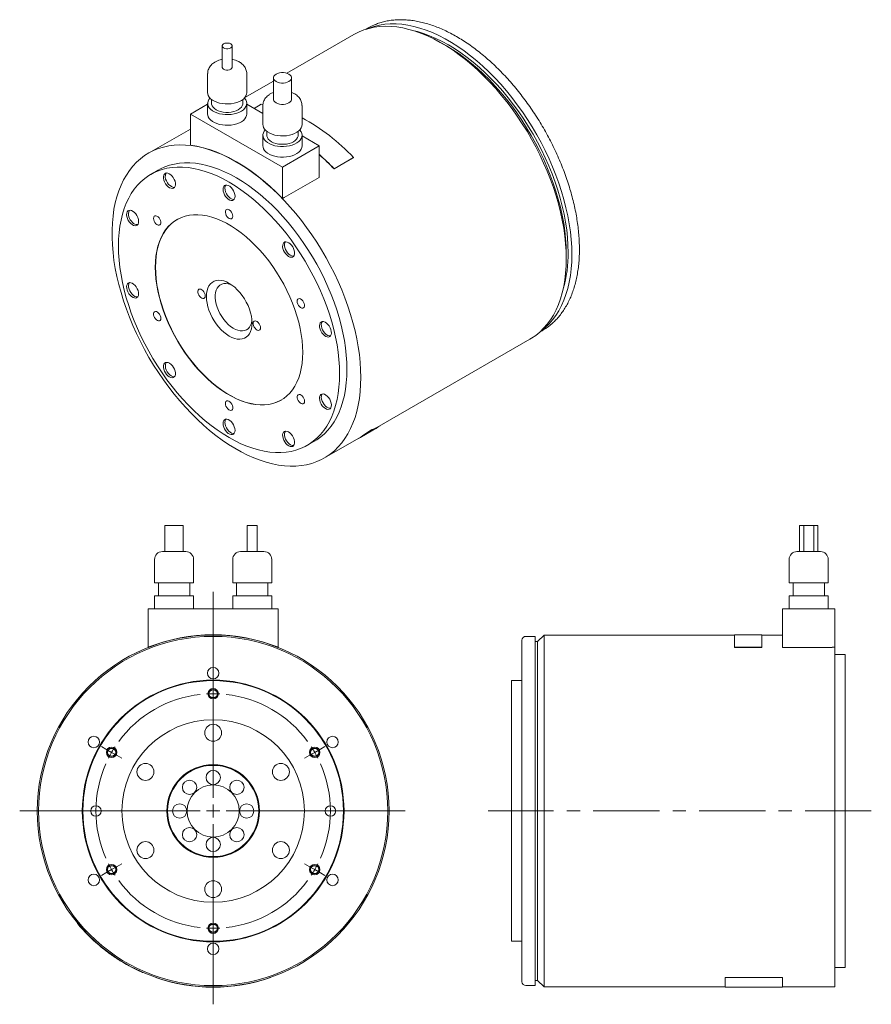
# Model space of a CAD drawing. Header units: millimetres. Extents: x 92 to 785, y 35 to 581.
# Tile 2 of 2: x 458 to 785, y 204 to 581. Entities that reach past the tile are written whole.
import ezdxf

# ---------------------------------------------------------------- set-up
doc = ezdxf.new("R2010")
doc.units = ezdxf.units.MM
doc.header["$LTSCALE"] = 2
doc.linetypes.add('CENTERX2', pattern=[20.32, 12.7, -2.54, 2.54, -2.54])

# ---------------------------------------------------------------- blocks, each defined once
blk = doc.blocks.new('SW_CENTERMARKSYMBOL_0')
at = {"color": 6, "linetype": 'Continuous', "lineweight": 0}
for p, q in [((0, 5), (0, 84.1)), ((0, 47.5), (0, 49.5)), ((0, 45), (0, 47.5)), ((0, 45), (0, 42.5)), ((0, 42.5), (0, 40.5)), ((-41.14, 23.75), (-42.87, 24.75)), ((-38.97, 22.5), (-41.14, 23.75)), ((38.97, 22.5), (41.14, 23.75)), ((41.14, 23.75), (42.87, 24.75)), ((-38.97, 22.5), (-36.81, 21.25)), ((-36.81, 21.25), (-35.07, 20.25)), ((36.81, 21.25), (35.07, 20.25)), ((38.97, 22.5), (36.81, 21.25)), ((-5, 0), (-74.23, 0)), ((0, 0), (-2.5, 0)), ((0, 0), (0, 2.5)), ((0, 0), (0, -2.5)), ((0, 0), (2.5, 0)), ((5, 0), (73.64, 0)), ((0, -5), (0, -74.16)), ((-38.97, -22.5), (-41.14, -23.75)), ((-38.97, -22.5), (-36.81, -21.25)), ((-36.81, -21.25), (-35.07, -20.25)), ((36.81, -21.25), (35.07, -20.25)), ((38.97, -22.5), (36.81, -21.25)), ((38.97, -22.5), (41.14, -23.75)), ((-41.14, -23.75), (-42.87, -24.75)), ((41.14, -23.75), (42.87, -24.75)), ((0, -42.5), (0, -40.5)), ((0, -45), (0, -42.5)), ((0, -45), (0, -47.5)), ((0, -47.5), (0, -49.5))]:
    blk.add_line(p, q, dxfattribs=at)
for start, end in [(96.3662, 143.6338), (90, 93.1831), (86.8169, 90), (36.3662, 83.6338), (146.8169, 150), (30, 33.1831), (150, 153.1831), (26.8169, 30), (156.3662, 203.6338), (336.3662, 23.6338), (206.8169, 210), (210, 213.1831), (326.8169, 330), (330, 333.1831), (216.3662, 263.6338), (276.3662, 323.6338), (266.8169, 270), (270, 273.1831)]:
    blk.add_arc((0, 0), 45, start, end, dxfattribs=at)

msp = doc.modelspace()

# ---------------------------------------------------------------- linework, layer by layer
at = {"color": 7, "linetype": 'Continuous', "lineweight": 15}
for p, q in [((591.75, 578.15), (590.9, 577.66)), ((586.55, 575.72), (560.84, 560.88)), ((535.99, 571.37), (535.99, 563.2)), ((539.84, 563.2), (539.84, 571.37)), ((622.07, 571.36), (620.31, 572.38)), ((530.42, 560.75), (530.42, 553.4)), ((545.42, 553.4), (545.42, 560.75)), ((555.63, 559.12), (555.63, 550.95)), ((562.63, 550.95), (562.63, 559.12)), ((555.63, 557.87), (544.72, 551.57)), ((530.42, 549.07), (523.78, 545.24)), ((530.42, 549.32), (530.42, 545.24)), ((531.92, 550.8), (531.92, 549.32)), ((543.92, 549.32), (543.92, 550.8)), ((545.42, 545.24), (545.42, 549.32)), ((551.63, 545.48), (545.42, 549.07)), ((550.97, 548.96), (548.29, 547.41)), ((551.66, 548.87), (550.97, 548.96)), ((551.63, 548.5), (551.63, 541.16)), ((566.63, 541.16), (566.63, 548.5)), ((523.78, 545.24), (559.13, 524.83)), ((523.78, 545.24), (523.78, 533.24)), ((523.78, 539.48), (507.71, 530.21)), ((551.63, 537.07), (551.63, 532.99)), ((553.13, 538.56), (553.13, 537.07)), ((565.13, 537.07), (565.13, 538.56)), ((566.63, 532.99), (566.63, 537.07)), ((573.27, 532.99), (566.63, 536.82)), ((559.13, 524.83), (573.27, 532.99)), ((573.27, 532.99), (573.27, 520.91)), ((578.93, 524.17), (586.36, 528.46)), ((578.96, 524.23), (586.38, 528.52)), ((586.36, 528.46), (586.38, 528.52)), ((511.46, 523.71), (508.63, 522.08)), ((559.13, 524.83), (559.13, 512.83)), ((578.93, 524.17), (578.96, 524.23)), ((573.27, 520.91), (559.84, 513.15)), ((559.84, 513.24), (559.13, 512.83)), ((559.84, 513.15), (559.84, 513.24)), ((668.03, 489.71), (668.03, 491.75)), ((657.9, 461.61), (658.74, 462.1)), ((595.34, 424.91), (654.04, 458.81)), ((589.39, 421.37), (595.39, 424.83)), ((568.62, 418.15), (571.45, 419.79)), ((575.2, 413.29), (589.34, 421.45)), ((514.04, 387.35), (514.04, 377.35)), ((514.04, 387.35), (517.54, 387.35)), ((517.54, 387.35), (521.04, 387.35)), ((521.04, 377.35), (521.04, 387.35)), ((545.62, 387.35), (545.62, 377.35)), ((545.62, 387.35), (547.54, 387.35)), ((547.54, 387.35), (549.47, 387.35)), ((549.47, 377.35), (549.47, 387.35)), ((757.53, 387.35), (757.53, 377.35)), ((757.53, 387.35), (759.11, 387.35)), ((759.11, 387.35), (759.11, 377.35)), ((759.11, 387.35), (762.96, 387.35)), ((762.96, 377.35), (762.96, 387.35)), ((762.96, 387.35), (764.53, 387.35)), ((764.53, 377.35), (764.53, 387.35)), ((510.04, 374.35), (510.04, 365.35)), ((513.04, 377.35), (517.54, 377.35)), ((517.54, 377.35), (522.04, 377.35)), ((525.04, 365.35), (525.04, 374.35)), ((540.04, 374.35), (540.04, 365.35)), ((543.04, 377.35), (547.54, 377.35)), ((547.54, 377.35), (552.04, 377.35)), ((555.04, 365.35), (555.04, 374.35)), ((753.53, 374.35), (753.53, 365.35)), ((756.53, 377.35), (765.53, 377.35)), ((768.53, 365.35), (768.53, 374.35)), ((510.04, 365.35), (517.54, 365.35)), ((511.54, 365.35), (511.54, 360.35)), ((517.54, 365.35), (525.04, 365.35)), ((523.54, 360.35), (523.54, 365.35)), ((540.04, 365.35), (547.54, 365.35)), ((541.54, 365.35), (541.54, 360.35)), ((547.54, 365.35), (555.04, 365.35)), ((553.54, 360.35), (553.54, 365.35)), ((753.53, 365.35), (768.53, 365.35)), ((755.03, 365.35), (755.03, 360.35)), ((767.03, 360.35), (767.03, 365.35)), ((510.04, 360.35), (510.04, 355.35)), ((510.04, 360.35), (517.54, 360.35)), ((517.54, 360.35), (525.04, 360.35)), ((525.04, 355.35), (525.04, 360.35)), ((540.04, 360.35), (540.04, 355.35)), ((540.04, 360.35), (547.54, 360.35)), ((547.54, 360.35), (555.04, 360.35)), ((555.04, 355.35), (555.04, 360.35)), ((753.53, 360.35), (753.53, 355.35)), ((753.53, 360.35), (768.53, 360.35)), ((768.53, 355.35), (768.53, 360.35)), ((507.54, 355.35), (557.54, 355.35)), ((507.54, 355.35), (507.54, 340.65)), ((557.54, 355.35), (557.54, 340.65)), ((751.03, 355.35), (751.03, 340.55)), ((751.03, 355.35), (771.03, 355.35)), ((771.03, 355.35), (771.03, 340.65)), ((656.03, 344.85), (652.53, 344.85)), ((656.03, 344.85), (656.03, 210.85)), ((659.53, 345.35), (657.03, 342.85)), ((732.53, 345.35), (659.53, 345.35)), ((659.53, 345.35), (659.53, 210.35)), ((743.03, 345.45), (732.53, 345.45)), ((732.53, 345.45), (732.53, 340.64)), ((743.03, 340.64), (743.03, 345.45)), ((751.03, 345.35), (743.03, 345.35)), ((507.54, 340.55), (507.5, 340.64)), ((557.54, 340.55), (557.58, 340.64)), ((651.03, 277.85), (651.03, 343.35)), ((657.03, 342.85), (656.03, 342.85)), ((657.03, 342.85), (657.03, 212.85)), ((732.53, 340.64), (743.03, 340.64)), ((732.53, 340.55), (732.53, 340.64)), ((732.53, 340.55), (743.03, 340.55)), ((743.03, 340.55), (743.03, 340.64)), ((770.03, 340.55), (751.03, 340.55)), ((770.03, 340.65), (771.03, 340.65)), ((770.03, 340.65), (770.03, 340.55)), ((771.03, 340.65), (771.03, 210.35)), ((775.03, 337.85), (771.03, 337.85)), ((775.03, 337.85), (775.03, 217.85)), ((651.03, 327.85), (647.03, 327.85)), ((647.03, 327.85), (647.03, 227.85)), ((651.03, 212.35), (651.03, 277.85)), ((480.54, 234.81), (480.46, 234.74)), ((647.03, 227.85), (651.03, 227.85)), ((505.5, 215.89), (505.54, 215.98)), ((771.03, 217.85), (775.03, 217.85)), ((510.54, 214.03), (510.51, 213.94)), ((554.54, 214.03), (554.57, 213.94)), ((656.03, 212.85), (657.03, 212.85)), ((657.03, 212.85), (659.53, 210.35)), ((729.03, 214.03), (751.03, 214.03)), ((729.03, 214.03), (729.03, 213.94)), ((729.03, 213.94), (751.03, 213.94)), ((729.03, 210.25), (729.03, 213.94)), ((751.03, 214.03), (751.03, 213.94)), ((751.03, 213.94), (751.03, 210.25)), ((652.53, 210.85), (656.03, 210.85)), ((659.53, 210.35), (729.03, 210.35)), ((729.03, 210.25), (751.03, 210.25)), ((751.03, 210.35), (771.03, 210.35))]:
    msp.add_line(p, q, dxfattribs=at)
at = {"color": 6, "linetype": 'CENTERX2', "lineweight": 0}
msp.add_line((785.05, 277.85), (638.04, 277.85), dxfattribs=at)
at = {"color": 7, "linetype": 'Continuous', "lineweight": 15, "flags": 128}
for points in [[(668.03, 489.71), (667.96, 492.56), (667.78, 495.48), (667.47, 498.45), (667.03, 501.47), (666.48, 504.53), (665.8, 507.62), (665.01, 510.74), (664.1, 513.88), (663.07, 517.03), (661.93, 520.17), (660.69, 523.31), (659.34, 526.44), (657.88, 529.54), (656.33, 532.6), (654.69, 535.63), (652.95, 538.61), (651.13, 541.53), (649.23, 544.39), (647.26, 547.18), (645.21, 549.9), (643.1, 552.52), (640.93, 555.06), (638.7, 557.49), (636.43, 559.82), (634.12, 562.04), (631.77, 564.15), (629.38, 566.13), (626.98, 567.98), (624.56, 569.7), (622.13, 571.28), (619.69, 572.73), (617.25, 574.03), (614.82, 575.18), (612.41, 576.18), (610.02, 577.02), (607.65, 577.71), (605.32, 578.24), (603.02, 578.62), (600.77, 578.83), (598.57, 578.88), (596.43, 578.77), (594.35, 578.5), (592.34, 578.08), (590.4, 577.49), (588.54, 576.74), (586.76, 575.84), (586.55, 575.72)], [(670.15, 491.34), (670.09, 494.2), (669.9, 497.11), (669.58, 500.09), (669.15, 503.11), (668.59, 506.18), (667.9, 509.28), (667.1, 512.4), (666.18, 515.54), (665.15, 518.69), (664, 521.84), (662.75, 524.98), (661.39, 528.1), (659.92, 531.2), (658.36, 534.27), (656.7, 537.29), (654.95, 540.26), (653.12, 543.18), (651.21, 546.03), (649.22, 548.82), (647.16, 551.52), (645.04, 554.13), (642.86, 556.65), (640.62, 559.07), (638.34, 561.38), (636.01, 563.58), (633.65, 565.66), (631.27, 567.61), (628.86, 569.44), (626.43, 571.13), (623.99, 572.68), (621.55, 574.09), (619.12, 575.35), (616.69, 576.46), (614.28, 577.42), (611.89, 578.22), (609.53, 578.86), (607.21, 579.35), (604.92, 579.67), (602.69, 579.84), (600.51, 579.84), (598.38, 579.67), (596.32, 579.35), (594.34, 578.87), (592.42, 578.22), (591.5, 577.84)], [(594.66, 579.56), (593.07, 578.85), (591.75, 578.15)], [(668.73, 492.16), (668.67, 494.97), (668.48, 497.85), (668.17, 500.79), (667.73, 503.77), (667.17, 506.8), (666.48, 509.86), (665.68, 512.94), (664.76, 516.04), (663.72, 519.15), (662.58, 522.25), (661.32, 525.35), (659.96, 528.42), (658.49, 531.47), (656.93, 534.49), (655.27, 537.46), (653.53, 540.38), (651.7, 543.24), (649.79, 546.04), (647.81, 548.75), (645.75, 551.39), (643.64, 553.94), (641.47, 556.39), (639.24, 558.73), (636.98, 560.97), (634.67, 563.09), (632.33, 565.09), (629.96, 566.96), (627.58, 568.7), (625.18, 570.31), (622.77, 571.77), (620.37, 573.08), (617.97, 574.25), (615.58, 575.27), (613.22, 576.12), (610.88, 576.83), (609.7, 577.12)], [(539.28, 572.15), (538.79, 572.36), (538.22, 572.46), (537.62, 572.46), (537.05, 572.36), (536.56, 572.15), (536.2, 571.87), (536.02, 571.54), (536.02, 571.19), (536.2, 570.86), (536.56, 570.58), (537.05, 570.38), (537.62, 570.27), (538.22, 570.27), (538.79, 570.38), (539.28, 570.58), (539.63, 570.86), (539.82, 571.19), (539.82, 571.54), (539.63, 571.87), (539.28, 572.15)], [(668.03, 491.75), (667.96, 494.57), (667.78, 497.44), (667.46, 500.38), (667.02, 503.37), (666.46, 506.39), (665.78, 509.45), (664.97, 512.53), (664.05, 515.63), (663.02, 518.74), (661.87, 521.84), (660.61, 524.94), (659.25, 528.02), (657.78, 531.07), (656.22, 534.08), (654.57, 537.05), (652.82, 539.97), (650.99, 542.83), (649.08, 545.63), (647.1, 548.35), (645.05, 550.98), (642.93, 553.53), (640.76, 555.98), (638.54, 558.33), (636.27, 560.56), (633.96, 562.68), (631.62, 564.68), (629.26, 566.56), (626.87, 568.3), (624.47, 569.9), (622.07, 571.36)], [(535.99, 563.2), (536.02, 563.03), (536.2, 562.7), (536.56, 562.41), (537.05, 562.21), (537.62, 562.1), (538.22, 562.1), (538.79, 562.21), (539.28, 562.41), (539.63, 562.7), (539.82, 563.03), (539.84, 563.2)], [(561.61, 560.55), (560.99, 560.83), (560.29, 561.03), (559.52, 561.13), (558.74, 561.13), (557.98, 561.03), (557.27, 560.83), (556.66, 560.55), (556.17, 560.19), (555.83, 559.79), (555.65, 559.35), (555.65, 558.89), (555.83, 558.45), (556.17, 558.04), (556.66, 557.69), (557.27, 557.41), (557.98, 557.21), (558.74, 557.11), (559.52, 557.11), (560.29, 557.21), (560.99, 557.41), (561.61, 557.69), (562.1, 558.04), (562.44, 558.45), (562.61, 558.89), (562.61, 559.35), (562.44, 559.79), (562.1, 560.19), (561.61, 560.55)], [(530.42, 553.4), (530.45, 552.99), (530.65, 552.33), (531.02, 551.71), (531.55, 551.12), (532.23, 550.58), (533.04, 550.11), (533.96, 549.72), (534.98, 549.42), (536.07, 549.21), (537.2, 549.09), (538.35, 549.08), (539.49, 549.17), (540.59, 549.36), (541.63, 549.64), (542.58, 550.01), (543.42, 550.46), (544.14, 550.98), (544.7, 551.56), (545.11, 552.17), (545.35, 552.82), (545.42, 553.4)], [(531.31, 551.36), (530.91, 550.86), (530.59, 550.22), (530.43, 549.57), (530.45, 548.9), (530.65, 548.25), (531.02, 547.62), (531.55, 547.04), (532.23, 546.5), (533.04, 546.03), (533.96, 545.64), (534.98, 545.33), (536.07, 545.12), (537.2, 545.01), (538.35, 545), (539.49, 545.09), (540.59, 545.27), (541.63, 545.56), (542.58, 545.93), (543.42, 546.38), (544.14, 546.9), (544.7, 547.47), (545.11, 548.09), (545.35, 548.74), (545.42, 549.4), (545.31, 550.06), (545.03, 550.7), (544.58, 551.31), (544.53, 551.36)], [(531.92, 549.32), (531.94, 549.02), (532.12, 548.42), (532.48, 547.86), (533, 547.33), (533.68, 546.87), (534.48, 546.48), (535.38, 546.18), (536.37, 545.97), (537.4, 545.87), (538.44, 545.87), (539.47, 545.97), (540.46, 546.18), (541.36, 546.48), (542.16, 546.87), (542.83, 547.33), (543.36, 547.86), (543.72, 548.42), (543.9, 549.02), (543.92, 549.32)], [(555.63, 550.95), (555.65, 550.73), (555.83, 550.29), (556.17, 549.88), (556.66, 549.53), (557.27, 549.24), (557.98, 549.05), (558.74, 548.95), (559.52, 548.95), (560.29, 549.05), (560.99, 549.24), (561.61, 549.53), (562.1, 549.88), (562.44, 550.29), (562.61, 550.73), (562.63, 550.95)], [(530.42, 545.24), (530.45, 544.82), (530.65, 544.17), (531.02, 543.54), (531.55, 542.95), (532.23, 542.42), (533.04, 541.95), (533.96, 541.56), (534.98, 541.25), (536.07, 541.04), (537.2, 540.93), (538.35, 540.91), (539.49, 541), (540.59, 541.19), (541.63, 541.47), (542.58, 541.84), (543.42, 542.29), (544.14, 542.81), (544.7, 543.39), (545.11, 544.01), (545.35, 544.66), (545.42, 545.24)], [(551.63, 541.16), (551.67, 540.74), (551.86, 540.09), (552.23, 539.46), (552.76, 538.87), (553.44, 538.34), (554.25, 537.87), (555.18, 537.48), (556.2, 537.17), (557.28, 536.96), (558.42, 536.85), (559.56, 536.83), (560.7, 536.92), (561.8, 537.11), (562.84, 537.39), (563.79, 537.76), (564.64, 538.21), (565.35, 538.73), (565.92, 539.31), (566.33, 539.93), (566.57, 540.58), (566.63, 541.16)], [(552.52, 539.11), (552.12, 538.61), (551.8, 537.98), (551.65, 537.32), (551.67, 536.66), (551.86, 536.01), (552.23, 535.38), (552.76, 534.79), (553.44, 534.25), (554.25, 533.79), (555.18, 533.39), (556.2, 533.09), (557.28, 532.88), (558.42, 532.76), (559.56, 532.75), (560.7, 532.84), (561.8, 533.03), (562.84, 533.31), (563.79, 533.68), (564.64, 534.13), (565.35, 534.65), (565.92, 535.23), (566.33, 535.85), (566.57, 536.49), (566.63, 537.16), (566.52, 537.82), (566.24, 538.46), (565.79, 539.07), (565.75, 539.11)], [(553.13, 537.07), (553.16, 536.77), (553.34, 536.18), (553.69, 535.61), (554.22, 535.09), (554.89, 534.62), (555.69, 534.24), (556.6, 533.93), (557.58, 533.73), (558.61, 533.62), (559.66, 533.62), (560.69, 533.73), (561.67, 533.93), (562.57, 534.24), (563.38, 534.62), (564.05, 535.09), (564.57, 535.61), (564.93, 536.18), (565.11, 536.77), (565.13, 537.07)], [(589.18, 444.2), (589.12, 447.05), (588.94, 449.96), (588.63, 452.93), (588.19, 455.95), (587.64, 459.01), (586.96, 462.11), (586.17, 465.23), (585.25, 468.37), (584.23, 471.51), (583.09, 474.66), (581.85, 477.8), (580.49, 480.92), (579.04, 484.02), (577.49, 487.09), (575.85, 490.12), (574.11, 493.1), (572.29, 496.02), (570.39, 498.88), (568.41, 501.67), (566.37, 504.38), (564.26, 507.01), (562.09, 509.54), (559.86, 511.98), (557.59, 514.31), (555.27, 516.53), (552.92, 518.63), (550.54, 520.61), (548.14, 522.46), (545.72, 524.19), (543.28, 525.77), (540.85, 527.21), (538.41, 528.51), (535.98, 529.66), (533.57, 530.66), (531.17, 531.51), (528.81, 532.2), (526.47, 532.73), (524.18, 533.1), (521.93, 533.31), (519.73, 533.37), (517.59, 533.26), (515.51, 532.99), (513.5, 532.56), (511.56, 531.97), (509.7, 531.23), (507.92, 530.33), (506.23, 529.28), (504.63, 528.07), (503.13, 526.72), (501.73, 525.23), (500.43, 523.6), (499.24, 521.83), (498.15, 519.93), (497.19, 517.91), (496.33, 515.76), (495.6, 513.5), (494.98, 511.14), (494.49, 508.67), (494.11, 506.1), (493.87, 503.44), (493.74, 500.7), (493.74, 497.89), (493.87, 495), (494.11, 492.06), (494.49, 489.06), (494.98, 486.02), (495.6, 482.94), (496.33, 479.83), (497.19, 476.7), (498.15, 473.56), (499.24, 470.41), (500.43, 467.27), (501.73, 464.14), (503.13, 461.02), (504.63, 457.94), (506.23, 454.89), (507.92, 451.89), (509.7, 448.93), (511.56, 446.04), (513.5, 443.22), (515.51, 440.46), (517.59, 437.79), (519.73, 435.21), (521.93, 432.73), (524.18, 430.34), (526.47, 428.07), (528.81, 425.9), (531.17, 423.86), (533.57, 421.94), (535.98, 420.16), (538.41, 418.5), (540.85, 416.99), (543.28, 415.62), (545.72, 414.39), (548.14, 413.32), (550.54, 412.39), (552.92, 411.63), (555.27, 411.02), (557.59, 410.56), (559.86, 410.27), (562.09, 410.14), (564.26, 410.17), (566.37, 410.35), (568.41, 410.7), (570.39, 411.21), (572.29, 411.88), (574.11, 412.7), (575.85, 413.68), (577.49, 414.8), (579.04, 416.08), (580.49, 417.5), (581.85, 419.07), (583.09, 420.77), (584.23, 422.6), (585.25, 424.56), (586.17, 426.65), (586.96, 428.85), (587.64, 431.16), (588.19, 433.58), (588.63, 436.1), (588.94, 438.72), (589.12, 441.42), (589.18, 444.2)], [(559.13, 512.83), (556.7, 515.26), (554.23, 517.56), (551.72, 519.73), (549.18, 521.76), (546.62, 523.64), (544.04, 525.37), (541.46, 526.95), (538.87, 528.36), (536.29, 529.61), (533.73, 530.68), (531.19, 531.59), (528.68, 532.31), (526.21, 532.87), (523.78, 533.24)], [(551.63, 532.99), (551.67, 532.58), (551.86, 531.92), (552.23, 531.29), (552.76, 530.71), (553.44, 530.17), (554.25, 529.7), (555.18, 529.31), (556.2, 529.01), (557.28, 528.79), (558.42, 528.68), (559.56, 528.67), (560.7, 528.76), (561.8, 528.94), (562.84, 529.23), (563.79, 529.6), (564.64, 530.05), (565.35, 530.57), (565.92, 531.14), (566.33, 531.76), (566.57, 532.41), (566.63, 532.99)], [(583.88, 447.26), (583.82, 449.95), (583.63, 452.7), (583.32, 455.51), (582.89, 458.36), (582.34, 461.26), (581.66, 464.18), (580.87, 467.13), (579.96, 470.09), (578.94, 473.06), (577.81, 476.02), (576.57, 478.97), (575.23, 481.9), (573.79, 484.8), (572.26, 487.66), (570.63, 490.47), (568.92, 493.23), (567.13, 495.93), (565.26, 498.55), (563.33, 501.1), (561.33, 503.56), (559.27, 505.93), (557.16, 508.2), (555, 510.36), (552.81, 512.4), (550.58, 514.33), (548.32, 516.13), (546.04, 517.81), (543.75, 519.34), (541.46, 520.74), (539.16, 522), (536.87, 523.1), (534.59, 524.06), (532.33, 524.86), (530.1, 525.51), (527.91, 526), (525.75, 526.33), (523.64, 526.5), (521.58, 526.51), (519.58, 526.36), (517.65, 526.04), (515.78, 525.57), (513.99, 524.95), (512.28, 524.16), (511.46, 523.71)], [(581.05, 445.62), (580.99, 448.31), (580.8, 451.06), (580.49, 453.87), (580.06, 456.73), (579.51, 459.62), (578.83, 462.55), (578.04, 465.5), (577.13, 468.46), (576.11, 471.43), (574.98, 474.39), (573.74, 477.34), (572.4, 480.27), (570.96, 483.17), (569.43, 486.03), (567.8, 488.84), (566.09, 491.6), (564.3, 494.3), (562.44, 496.92), (560.5, 499.47), (558.5, 501.93), (556.44, 504.3), (554.33, 506.56), (552.17, 508.72), (549.98, 510.77), (547.75, 512.7), (545.49, 514.5), (543.21, 516.17), (540.92, 517.71), (538.63, 519.11), (536.33, 520.36), (534.04, 521.47), (531.76, 522.43), (529.51, 523.23), (527.28, 523.88), (525.08, 524.36), (522.92, 524.69), (520.81, 524.86), (518.75, 524.87), (516.75, 524.72), (514.82, 524.41), (512.95, 523.94), (511.16, 523.31), (509.45, 522.53), (507.83, 521.59), (506.29, 520.5), (504.85, 519.26), (503.51, 517.88), (502.27, 516.36), (501.14, 514.7), (500.12, 512.92), (499.21, 511), (498.42, 508.97), (497.75, 506.82), (497.19, 504.57), (496.76, 502.21), (496.45, 499.76), (496.26, 497.23), (496.2, 494.61), (496.26, 491.92), (496.45, 489.17), (496.76, 486.36), (497.19, 483.5), (497.75, 480.61), (498.42, 477.68), (499.21, 474.74), (500.12, 471.77), (501.14, 468.81), (502.27, 465.84), (503.51, 462.89), (504.85, 459.97), (506.29, 457.07), (507.83, 454.21), (509.45, 451.39), (511.16, 448.63), (512.95, 445.94), (514.82, 443.31), (516.75, 440.76), (518.75, 438.3), (520.81, 435.94), (522.92, 433.67), (525.08, 431.51), (527.28, 429.46), (529.51, 427.53), (531.76, 425.73), (534.04, 424.06), (536.33, 422.52), (538.63, 421.12), (540.92, 419.87), (543.21, 418.76), (545.49, 417.81), (547.75, 417), (549.98, 416.36), (552.17, 415.87), (554.33, 415.54), (556.44, 415.37), (558.5, 415.36), (560.5, 415.51), (562.44, 415.82), (564.3, 416.29), (566.09, 416.92), (567.8, 417.7), (569.43, 418.64), (570.96, 419.73), (572.4, 420.97), (573.74, 422.35), (574.98, 423.87), (576.11, 425.53), (577.13, 427.32), (578.04, 429.23), (578.83, 431.26), (579.51, 433.41), (580.06, 435.66), (580.49, 438.02), (580.8, 440.47), (580.99, 443.01), (581.05, 445.62)], [(513.91, 519.16), (514.29, 518.47), (514.75, 517.85), (515.27, 517.34), (515.82, 516.96), (516.37, 516.74), (516.88, 516.68), (517.33, 516.8), (517.69, 517.08), (517.94, 517.51), (518.05, 518.07), (518.04, 518.72), (517.9, 519.42), (517.63, 520.13), (517.25, 520.82), (516.79, 521.44), (516.26, 521.95), (515.71, 522.33), (515.16, 522.55), (514.65, 522.61), (514.2, 522.49), (513.84, 522.21), (513.6, 521.78), (513.48, 521.22), (513.49, 520.57), (513.64, 519.87), (513.91, 519.16)], [(514.62, 519.57), (514.99, 518.88), (515.46, 518.26), (515.98, 517.75), (516.53, 517.37), (517.08, 517.14), (517.59, 517.09), (517.71, 517.1)], [(536.33, 516.35), (536.4, 515.68), (536.59, 514.97), (536.91, 514.26), (537.32, 513.6), (537.81, 513.02), (538.35, 512.55), (538.9, 512.23), (539.44, 512.07), (539.93, 512.09), (540.35, 512.27), (540.66, 512.62), (540.86, 513.1), (540.92, 513.7), (540.86, 514.37), (540.66, 515.08), (540.35, 515.79), (539.93, 516.46), (539.44, 517.04), (538.9, 517.5), (538.35, 517.82), (537.81, 517.98), (537.32, 517.96), (536.91, 517.78), (536.59, 517.43), (536.4, 516.95), (536.33, 516.35)], [(537.04, 516.76), (537.1, 516.09), (537.3, 515.38), (537.61, 514.67), (538.03, 514), (538.52, 513.42), (539.06, 512.96), (539.61, 512.64), (540.15, 512.48), (540.57, 512.48)], [(500.93, 503.23), (501.47, 502.8), (502.03, 502.51), (502.56, 502.38), (503.03, 502.43), (503.43, 502.65), (503.72, 503.03), (503.89, 503.53), (503.93, 504.15), (503.84, 504.83), (503.62, 505.55), (503.28, 506.25), (502.85, 506.9), (502.35, 507.46), (501.81, 507.9), (501.25, 508.19), (500.72, 508.31), (500.24, 508.26), (499.85, 508.04), (499.56, 507.67), (499.38, 507.16), (499.34, 506.54), (499.44, 505.86), (499.66, 505.14), (499.99, 504.44), (500.43, 503.79), (500.93, 503.23)], [(511.78, 505.4), (511.38, 505.81), (510.96, 506.09), (510.55, 506.22), (510.19, 506.18), (509.9, 505.99), (509.72, 505.66), (509.66, 505.21), (509.72, 504.7), (509.9, 504.15), (510.19, 503.63), (510.55, 503.17), (510.96, 502.83), (511.38, 502.62), (511.78, 502.57), (512.11, 502.69), (512.34, 502.95), (512.47, 503.35), (512.47, 503.83), (512.34, 504.37), (512.11, 504.91), (511.78, 505.4)], [(566.91, 453.79), (566.85, 456.01), (566.66, 458.29), (566.34, 460.62), (565.91, 463), (565.35, 465.41), (564.67, 467.83), (563.87, 470.27), (562.96, 472.71), (561.95, 475.14), (560.82, 477.54), (559.6, 479.92), (558.29, 482.24), (556.89, 484.52), (555.4, 486.73), (553.85, 488.86), (552.22, 490.91), (550.53, 492.87), (548.79, 494.73), (547.01, 496.47), (545.18, 498.1), (543.33, 499.61), (541.46, 500.98), (539.57, 502.21), (537.68, 503.31), (535.8, 504.25), (533.92, 505.04), (532.07, 505.67), (530.25, 506.15), (528.46, 506.46), (526.72, 506.62), (525.03, 506.61), (523.41, 506.43), (521.85, 506.1), (520.37, 505.6), (518.96, 504.95), (517.65, 504.14), (516.43, 503.17), (515.31, 502.06), (514.29, 500.81), (513.38, 499.42), (512.59, 497.9), (511.91, 496.25), (511.35, 494.49), (510.91, 492.62), (510.59, 490.65), (510.41, 488.59), (510.34, 486.44), (510.41, 484.23), (510.59, 481.95), (510.91, 479.61), (511.35, 477.24), (511.91, 474.83), (512.59, 472.4), (513.38, 469.96), (514.29, 467.52), (515.31, 465.09), (516.43, 462.69), (517.65, 460.32), (518.96, 457.99), (520.37, 455.72), (521.85, 453.51), (523.41, 451.37), (525.03, 449.32), (526.72, 447.36), (528.46, 445.51), (530.25, 443.76), (532.07, 442.13), (533.92, 440.63), (535.8, 439.25), (537.68, 438.02), (539.57, 436.93), (541.46, 435.98), (543.33, 435.19), (545.18, 434.56), (547.01, 434.08), (548.79, 433.77), (550.53, 433.62), (552.22, 433.63), (553.85, 433.8), (555.4, 434.14), (556.89, 434.63), (558.29, 435.29), (559.6, 436.1), (560.82, 437.06), (561.95, 438.17), (562.96, 439.42), (563.87, 440.81), (564.67, 442.33), (565.35, 443.98), (565.91, 445.74), (566.34, 447.61), (566.66, 449.58), (566.85, 451.64), (566.91, 453.79)], [(540.04, 506.04), (539.98, 506.56), (539.8, 507.11), (539.51, 507.63), (539.14, 508.08), (538.73, 508.43), (538.31, 508.63), (537.92, 508.68), (537.59, 508.57), (537.35, 508.3), (537.23, 507.91), (537.23, 507.42), (537.35, 506.89), (537.59, 506.35), (537.92, 505.85), (538.31, 505.45), (538.73, 505.17), (539.14, 505.04), (539.51, 505.07), (539.8, 505.27), (539.98, 505.6), (540.04, 506.04)], [(518.7, 504.8), (517.72, 504.18), (516.5, 503.21), (515.38, 502.1), (514.36, 500.85), (513.45, 499.46), (512.66, 497.94), (511.98, 496.3), (511.42, 494.53), (510.98, 492.66), (510.67, 490.69), (510.48, 488.63), (510.41, 486.49), (510.48, 484.27), (510.67, 481.99), (510.98, 479.65), (511.42, 477.28), (511.98, 474.87), (512.66, 472.44), (513.45, 470), (514.36, 467.56), (515.38, 465.13), (516.5, 462.73), (517.72, 460.36), (519.03, 458.03), (520.44, 455.76), (521.92, 453.55), (523.48, 451.41), (525.1, 449.36), (526.79, 447.4), (528.53, 445.55), (530.32, 443.8), (532.14, 442.17), (533.99, 440.67), (535.87, 439.29), (537.75, 438.06), (539.64, 436.97), (541.53, 436.03), (543.4, 435.23), (545.25, 434.6), (547.08, 434.12), (548.86, 433.81), (550.6, 433.66), (552.29, 433.67), (553.92, 433.84), (555.48, 434.18), (556.96, 434.67), (558.36, 435.33), (558.7, 435.52)], [(559.63, 495.89), (559.36, 495.48), (559.21, 494.95), (559.2, 494.32), (559.32, 493.62), (559.56, 492.91), (559.92, 492.21), (560.37, 491.58), (560.88, 491.04), (561.43, 490.63), (561.98, 490.38), (562.5, 490.29), (562.97, 490.37), (563.35, 490.62), (563.61, 491.02), (563.76, 491.56), (563.77, 492.19), (563.65, 492.88), (563.41, 493.6), (563.05, 494.29), (562.6, 494.93), (562.09, 495.46), (561.54, 495.87), (560.99, 496.13), (560.47, 496.22), (560, 496.14), (559.63, 495.89)], [(560.25, 496.2), (560.06, 495.89), (559.92, 495.36), (559.91, 494.73), (560.03, 494.03), (560.27, 493.32), (560.63, 492.62), (561.08, 491.99), (561.59, 491.45), (562.14, 491.04), (562.69, 490.78), (563.21, 490.69), (563.43, 490.71)], [(658.36, 462.03), (659.92, 463.29), (661.39, 464.7), (662.75, 466.25), (664, 467.94), (665.15, 469.77), (666.18, 471.72), (667.1, 473.8), (667.9, 476), (668.59, 478.31), (669.15, 480.73), (669.58, 483.25), (669.9, 485.86), (670.09, 488.56), (670.15, 491.34)], [(654.04, 458.81), (654.69, 459.19), (656.33, 460.32), (657.88, 461.6), (659.34, 463.02), (660.69, 464.58), (661.93, 466.28), (663.07, 468.11), (664.1, 470.08), (665.01, 472.16), (665.8, 474.36), (666.48, 476.68), (667.03, 479.1), (667.47, 481.62), (667.78, 484.23), (667.96, 486.93), (668.03, 489.71)], [(502.35, 474.66), (502.85, 474.64), (503.28, 474.79), (503.62, 475.1), (503.84, 475.56), (503.93, 476.14), (503.89, 476.8), (503.72, 477.51), (503.43, 478.22), (503.03, 478.89), (502.56, 479.49), (502.03, 479.98), (501.47, 480.33), (500.93, 480.52), (500.43, 480.55), (499.99, 480.39), (499.66, 480.08), (499.44, 479.62), (499.34, 479.04), (499.38, 478.38), (499.56, 477.68), (499.85, 476.96), (500.24, 476.29), (500.72, 475.69), (501.25, 475.2), (501.81, 474.85), (502.35, 474.66)], [(500.41, 480.54), (500.37, 480.49), (500.14, 480.03), (500.05, 479.45), (500.09, 478.79), (500.26, 478.08), (500.55, 477.37), (500.95, 476.7), (501.43, 476.1), (501.96, 475.61), (502.51, 475.26), (503.06, 475.07)], [(547.47, 465.1), (547.4, 463.91), (547.21, 462.82), (546.9, 461.83), (546.46, 460.97), (545.91, 460.24), (545.26, 459.65), (544.51, 459.22), (543.68, 458.95), (542.77, 458.84), (541.81, 458.9), (540.8, 459.11), (539.75, 459.5), (538.7, 460.03), (537.64, 460.72), (536.6, 461.54), (535.59, 462.48), (534.62, 463.54), (533.72, 464.7), (532.88, 465.93), (532.13, 467.23), (531.48, 468.57), (530.93, 469.93), (530.5, 471.3), (530.18, 472.65), (529.99, 473.96), (529.93, 475.22), (529.99, 476.4), (530.18, 477.49), (530.5, 478.48), (530.93, 479.34), (531.48, 480.07), (532.13, 480.66), (532.88, 481.09), (533.72, 481.37), (534.62, 481.47), (535.59, 481.42), (536.6, 481.2), (537.64, 480.82), (538.7, 480.28), (539.75, 479.6), (540.8, 478.78), (541.81, 477.83), (542.77, 476.77), (543.68, 475.61), (544.51, 474.38), (545.26, 473.08), (545.91, 471.74), (546.46, 470.38), (546.9, 469.01), (547.21, 467.67), (547.4, 466.35), (547.47, 465.1)], [(539.59, 479.71), (539.22, 479.87), (538.3, 480.15), (537.42, 480.26), (536.59, 480.22), (535.83, 480.01), (535.15, 479.64), (534.56, 479.12), (534.08, 478.46), (533.71, 477.67), (533.47, 476.76), (533.34, 475.76), (533.34, 474.66), (533.47, 473.51), (533.71, 472.31), (534.08, 471.1), (534.56, 469.88), (535.15, 468.69), (535.83, 467.54), (536.59, 466.45), (537.42, 465.45), (538.3, 464.55), (539.22, 463.76), (540.16, 463.11), (541.1, 462.6), (542.03, 462.25), (542.94, 462.05), (543.79, 462.01), (544.59, 462.14), (545.31, 462.43), (545.94, 462.87), (546.48, 463.46), (546.9, 464.19), (547.21, 465.04), (547.4, 466), (547.42, 466.15)], [(529.51, 475.46), (529.44, 475.98), (529.26, 476.53), (528.97, 477.05), (528.61, 477.5), (528.2, 477.85), (527.78, 478.05), (527.38, 478.1), (527.05, 477.99), (526.82, 477.72), (526.69, 477.33), (526.69, 476.84), (526.82, 476.31), (527.05, 475.77), (527.38, 475.27), (527.78, 474.87), (528.2, 474.59), (528.61, 474.46), (528.97, 474.49), (529.26, 474.69), (529.44, 475.02), (529.51, 475.46)], [(503.06, 475.07), (503.56, 475.04), (503.58, 475.05)], [(566.89, 470.76), (567.22, 470.87), (567.46, 471.14), (567.58, 471.53), (567.58, 472.02), (567.46, 472.55), (567.22, 473.09), (566.89, 473.59), (566.5, 473.99), (566.08, 474.27), (565.67, 474.4), (565.3, 474.37), (565.01, 474.17), (564.83, 473.84), (564.77, 473.4), (564.83, 472.88), (565.01, 472.33), (565.3, 471.81), (565.67, 471.36), (566.08, 471.01), (566.5, 470.81), (566.89, 470.76)], [(510.36, 469.47), (510.03, 469.36), (509.8, 469.1), (509.67, 468.7), (509.67, 468.22), (509.8, 467.68), (510.03, 467.14), (510.36, 466.65), (510.76, 466.24), (511.18, 465.96), (511.59, 465.83), (511.95, 465.87), (512.24, 466.06), (512.42, 466.39), (512.48, 466.84), (512.42, 467.35), (512.24, 467.9), (511.95, 468.42), (511.59, 468.87), (511.18, 469.22), (510.76, 469.43), (510.36, 469.47)], [(550.72, 463.22), (550.66, 463.74), (550.47, 464.28), (550.19, 464.8), (549.82, 465.26), (549.41, 465.6), (548.99, 465.81), (548.6, 465.86), (548.27, 465.74), (548.03, 465.48), (547.91, 465.08), (547.91, 464.6), (548.03, 464.06), (548.27, 463.52), (548.6, 463.03), (548.99, 462.62), (549.41, 462.34), (549.82, 462.22), (550.19, 462.25), (550.47, 462.44), (550.66, 462.77), (550.72, 463.22)], [(574.9, 465.58), (574.4, 465.6), (573.97, 465.44), (573.63, 465.13), (573.41, 464.67), (573.32, 464.1), (573.36, 463.43), (573.53, 462.73), (573.82, 462.01), (574.22, 461.34), (574.7, 460.74), (575.23, 460.25), (575.78, 459.9), (576.32, 459.71), (576.83, 459.69), (577.26, 459.84), (577.59, 460.15), (577.82, 460.61), (577.91, 461.19), (577.87, 461.85), (577.7, 462.56), (577.41, 463.27), (577.01, 463.94), (576.53, 464.54), (576, 465.03), (575.45, 465.38), (574.9, 465.58)], [(574.38, 465.59), (574.34, 465.54), (574.12, 465.08), (574.03, 464.5), (574.07, 463.84), (574.24, 463.13), (574.53, 462.42), (574.93, 461.75), (575.4, 461.15), (575.93, 460.66), (576.49, 460.31), (577.03, 460.12), (577.53, 460.1), (577.55, 460.1)], [(517.63, 444.35), (517.9, 444.75), (518.04, 445.28), (518.05, 445.92), (517.94, 446.61), (517.69, 447.32), (517.33, 448.02), (516.88, 448.65), (516.37, 449.19), (515.82, 449.6), (515.27, 449.86), (514.75, 449.95), (514.29, 449.86), (513.91, 449.61), (513.64, 449.21), (513.49, 448.68), (513.48, 448.04), (513.6, 447.35), (513.84, 446.64), (514.2, 445.94), (514.65, 445.31), (515.16, 444.77), (515.71, 444.36), (516.26, 444.1), (516.79, 444.01), (517.25, 444.1), (517.63, 444.35)], [(514.53, 449.93), (514.35, 449.62), (514.2, 449.08), (514.19, 448.45), (514.31, 447.76), (514.55, 447.04), (514.91, 446.35), (515.36, 445.71), (515.87, 445.18), (516.42, 444.77), (516.97, 444.51), (517.49, 444.42), (517.71, 444.44)], [(571.45, 419.79), (572.26, 420.28), (573.79, 421.37), (575.23, 422.6), (576.57, 423.98), (577.81, 425.5), (578.94, 427.16), (579.96, 428.95), (580.87, 430.86), (581.66, 432.9), (582.34, 435.04), (582.89, 437.3), (583.32, 439.65), (583.63, 442.1), (583.82, 444.64), (583.88, 447.26)], [(537.21, 434.19), (537.28, 433.67), (537.46, 433.13), (537.74, 432.6), (538.11, 432.15), (538.52, 431.8), (538.94, 431.6), (539.33, 431.55), (539.66, 431.66), (539.9, 431.93), (540.03, 432.32), (540.03, 432.81), (539.9, 433.35), (539.66, 433.88), (539.33, 434.38), (538.94, 434.78), (538.52, 435.06), (538.11, 435.19), (537.74, 435.16), (537.46, 434.97), (537.28, 434.63), (537.21, 434.19)], [(565.48, 434.83), (565.87, 434.43), (566.29, 434.15), (566.7, 434.02), (567.07, 434.05), (567.35, 434.24), (567.53, 434.57), (567.6, 435.02), (567.53, 435.54), (567.35, 436.08), (567.07, 436.6), (566.7, 437.06), (566.29, 437.4), (565.87, 437.61), (565.48, 437.66), (565.15, 437.55), (564.91, 437.28), (564.79, 436.89), (564.79, 436.4), (564.91, 435.86), (565.15, 435.32), (565.48, 434.83)], [(576.32, 437), (575.78, 437.44), (575.23, 437.73), (574.7, 437.85), (574.22, 437.8), (573.82, 437.58), (573.53, 437.21), (573.36, 436.7), (573.32, 436.08), (573.41, 435.4), (573.63, 434.68), (573.97, 433.98), (574.4, 433.33), (574.9, 432.77), (575.45, 432.34), (576, 432.05), (576.53, 431.92), (577.01, 431.97), (577.41, 432.19), (577.7, 432.56), (577.87, 433.07), (577.91, 433.69), (577.82, 434.37), (577.59, 435.09), (577.26, 435.79), (576.83, 436.44), (576.32, 437)], [(574.38, 437.84), (574.24, 437.62), (574.07, 437.11), (574.03, 436.49), (574.12, 435.81), (574.34, 435.09), (574.68, 434.39), (575.11, 433.74), (575.61, 433.18), (576.15, 432.74), (576.71, 432.46), (577.24, 432.33), (577.55, 432.34)], [(540.92, 423.88), (540.86, 424.55), (540.66, 425.27), (540.35, 425.97), (539.93, 426.64), (539.44, 427.22), (538.9, 427.68), (538.35, 428), (537.81, 428.16), (537.32, 428.14), (536.91, 427.96), (536.59, 427.61), (536.4, 427.13), (536.33, 426.53), (536.4, 425.86), (536.59, 425.15), (536.91, 424.44), (537.32, 423.78), (537.81, 423.2), (538.35, 422.73), (538.9, 422.41), (539.44, 422.25), (539.93, 422.27), (540.35, 422.45), (540.66, 422.8), (540.86, 423.28), (540.92, 423.88)], [(537.39, 428.16), (537.3, 428.02), (537.1, 427.54), (537.04, 426.94), (537.1, 426.27), (537.3, 425.56), (537.61, 424.85), (538.03, 424.18), (538.52, 423.6), (539.06, 423.14), (539.61, 422.82), (540.15, 422.66), (540.57, 422.66)], [(563.35, 421.07), (562.97, 421.76), (562.5, 422.38), (561.98, 422.89), (561.43, 423.27), (560.88, 423.5), (560.37, 423.55), (559.92, 423.43), (559.56, 423.15), (559.32, 422.72), (559.2, 422.16), (559.21, 421.52), (559.36, 420.82), (559.63, 420.1), (560, 419.41), (560.47, 418.8), (560.99, 418.28), (561.54, 417.9), (562.09, 417.68), (562.6, 417.62), (563.05, 417.74), (563.41, 418.02), (563.65, 418.45), (563.77, 419.01), (563.76, 419.66), (563.61, 420.36), (563.35, 421.07)], [(560.25, 423.54), (560.03, 423.13), (559.91, 422.57), (559.92, 421.92), (560.06, 421.22), (560.33, 420.51), (560.71, 419.82), (561.17, 419.2), (561.7, 418.69), (562.25, 418.31), (562.8, 418.09), (563.31, 418.03), (563.43, 418.04)], [(589.34, 421.45), (589.82, 421.73), (591.52, 422.88)]]:
    msp.add_lwpolyline(points, dxfattribs=at)
at = {"color": 7, "linetype": 'Continuous', "lineweight": 15}
for centre, radius in [((532.54, 277.85), 67.5), ((532.54, 277.85), 67), ((532.54, 330.75), 2.2), ((532.54, 277.85), 50.2), ((532.54, 277.85), 50), ((532.54, 277.85), 35), ((532.54, 307.85), 3.25), ((486.73, 304.3), 2.2), ((578.35, 304.3), 2.2), ((506.56, 292.85), 3.25), ((532.54, 277.85), 17.8), ((532.54, 277.85), 17.5), ((558.52, 292.85), 3.25), ((532.54, 290.7), 2.75), ((523.46, 286.93), 2.75), ((532.54, 277.85), 10), ((541.63, 286.93), 2.75), ((487.54, 277.85), 2), ((519.69, 277.85), 2.75), ((545.39, 277.85), 2.75), ((577.54, 277.85), 2), ((523.46, 268.76), 2.75), ((541.63, 268.76), 2.75), ((506.56, 262.85), 3.25), ((532.54, 265), 2.75), ((558.52, 262.85), 3.25), ((486.73, 251.4), 2.2), ((578.35, 251.4), 2.2), ((532.54, 247.85), 3.25), ((532.54, 224.95), 2.2)]:
    msp.add_circle(centre, radius, dxfattribs=at)
at = {"color": 6, "linetype": 'Continuous', "lineweight": 15}
for centre in [(532.54, 322.85), (493.57, 300.35), (571.51, 300.35), (493.57, 255.35), (571.51, 255.35), (532.54, 232.85)]:
    msp.add_circle(centre, 2, dxfattribs=at)
for centre in [(532.54, 322.85), (493.57, 300.35), (571.51, 300.35), (493.57, 255.35), (571.51, 255.35), (532.54, 232.85)]:
    msp.add_circle(centre, 1.62)
at = {"color": 7, "linetype": 'Continuous', "lineweight": 15}
for centre, radius, start, end in [((528.55, 474.15), 79.38, 43.2297, 61.3274), ((511.63, 459.49), 93.41, 43.8804, 48.7042), ((511.7, 459.51), 93.28, 43.8806, 48.6893), ((517.29, 521.15), 3.11, 152.3718, 210.6648), ((538.88, 516.88), 1.85, 143.4927, 183.6584), ((504.04, 506.77), 3.94, 157.1208, 232.4541), ((503.47, 505.23), 2.43, 220.8451, 272.5131), ((620.44, 491.58), 48.3, 343.8625, 0.6876), ((647.51, 481.56), 22.47, 300.0083, 308.2179), ((578.1, 440.93), 22.59, 294.6049, 306.6077), ((513.04, 374.35), 3, 90, 180), ((522.04, 374.35), 3, 0, 90), ((543.04, 374.35), 3, 90, 180), ((552.04, 374.35), 3, 0, 90), ((756.53, 374.35), 3, 90, 180), ((765.53, 374.35), 3, 0, 90), ((532.54, 277.85), 67.6, 68.2615, 111.7385), ((652.53, 343.35), 1.5, 90, 180), ((532.54, 277.85), 67.6, 219.8498, 229.4958), ((532.54, 277.85), 67.6, 238.6096, 246.2564), ((532.54, 277.85), 67.6, 250.9783, 289.0217), ((652.53, 212.35), 1.5, 180, 270)]:
    msp.add_arc(centre, radius, start, end, dxfattribs=at)
for major_axis, ratio, start_param, end_param in [((24.49, 90.76), 0.185252, 3.2354, 3.325369), ((24.42, 90.85), 0.184841, 3.234659, 3.379027)]:
    msp.add_ellipse((616.34, 514.98), major_axis=major_axis, ratio=ratio, start_param=start_param, end_param=end_param, dxfattribs=at)
for points, knots in [([(661.52, 464), (661.8, 464.22), (662.6, 464.84), (663.81, 465.99), (665.15, 467.45), (666.38, 469.04), (667.53, 470.75), (668.57, 472.57), (669.51, 474.51), (670.34, 476.56), (671.07, 478.72), (671.69, 480.97), (672.19, 483.32), (672.59, 485.75), (672.87, 488.26), (673.03, 490.85), (673.08, 493.51), (673.02, 496.23), (672.84, 499), (672.55, 501.83), (672.15, 504.7), (671.64, 507.6), (671.02, 510.53), (670.29, 513.48), (669.45, 516.45), (668.51, 519.42), (667.47, 522.4), (666.33, 525.37), (665.09, 528.33), (663.76, 531.27), (662.34, 534.18), (660.84, 537.06), (659.25, 539.9), (657.58, 542.7), (655.83, 545.44), (654.01, 548.12), (652.13, 550.73), (650.18, 553.28), (648.17, 555.75), (646.11, 558.13), (644, 560.42), (641.84, 562.62), (639.65, 564.72), (637.42, 566.72), (635.16, 568.6), (632.88, 570.37), (630.57, 572.03), (628.26, 573.56), (625.93, 574.96), (623.6, 576.24), (621.28, 577.38), (618.96, 578.39), (616.65, 579.25), (614.36, 579.98), (612.1, 580.56), (609.86, 580.99), (607.66, 581.28), (605.5, 581.42), (603.39, 581.42), (601.33, 581.26), (599.33, 580.97), (597.4, 580.51), (595.89, 580.06), (595.04, 579.71), (594.8, 579.6)], [0, 0, 0, 0, 0.009066, 0.025167, 0.041295, 0.057462, 0.073672, 0.089929, 0.106232, 0.122575, 0.138954, 0.155363, 0.171794, 0.188241, 0.2047, 0.221166, 0.237635, 0.254104, 0.270571, 0.287035, 0.303495, 0.319952, 0.336403, 0.352851, 0.369294, 0.385734, 0.40217, 0.418604, 0.435034, 0.451463, 0.46789, 0.484316, 0.500742, 0.517167, 0.533593, 0.550019, 0.566447, 0.582877, 0.599309, 0.615744, 0.632182, 0.648624, 0.66507, 0.681521, 0.697977, 0.714438, 0.730905, 0.747376, 0.763853, 0.780333, 0.796816, 0.813299, 0.82978, 0.846255, 0.862719, 0.879166, 0.89559, 0.911984, 0.928342, 0.944656, 0.960924, 0.977143, 0.993316, 1, 1, 1, 1]), ([(535.99, 566.16), (535.91, 566.15), (535.46, 566.08), (534.68, 565.85), (533.68, 565.45), (532.79, 564.94), (532.04, 564.34), (531.45, 563.69), (530.98, 562.99), (530.65, 562.24), (530.45, 561.49), (530.44, 560.99), (530.43, 560.77)], [0, 0, 0, 0, 0.027837, 0.150042, 0.274732, 0.40212, 0.513257, 0.619602, 0.721729, 0.820853, 0.918216, 1, 1, 1, 1]), ([(545.4, 560.74), (545.4, 560.87), (545.42, 561.28), (545.28, 561.95), (545, 562.73), (544.57, 563.45), (544.04, 564.1), (543.38, 564.69), (542.7, 565.14), (541.94, 565.54), (541.1, 565.87), (540.35, 566.09), (539.92, 566.15), (539.84, 566.16)], [0, 0, 0, 0, 0.04577, 0.14662, 0.246017, 0.345795, 0.447795, 0.553701, 0.664453, 0.736287, 0.855338, 0.974768, 1, 1, 1, 1]), ([(555.63, 553.48), (555.39, 553.39), (554.8, 553.16), (554.01, 552.69), (553.26, 552.09), (552.66, 551.45), (552.19, 550.74), (551.86, 549.99), (551.66, 549.24), (551.65, 548.75), (551.65, 548.52)], [0, 0, 0, 0, 0.109952, 0.266282, 0.402669, 0.533177, 0.658506, 0.780151, 0.899634, 1, 1, 1, 1]), ([(566.61, 548.5), (566.62, 548.62), (566.63, 549.03), (566.49, 549.7), (566.21, 550.48), (565.79, 551.2), (565.25, 551.86), (564.59, 552.45), (563.92, 552.89), (563.26, 553.24), (562.85, 553.4), (562.63, 553.48)], [0, 0, 0, 0, 0.05613, 0.179807, 0.301703, 0.424066, 0.549154, 0.679032, 0.814854, 0.902947, 1, 1, 1, 1]), ([(593.53, 424.19), (593.53, 424.19), (593.51, 424.18), (593.48, 424.17), (593.45, 424.16), (593.39, 424.13), (593.3, 424.08), (593.16, 424), (593.01, 423.91), (592.79, 423.77), (592.52, 423.59), (592.22, 423.38), (591.98, 423.22), (591.79, 423.08), (591.64, 422.98), (591.56, 422.91), (591.52, 422.88)], [0, 0, 0, 0, 0.032983, 0.064699, 0.095412, 0.125409, 0.188783, 0.250808, 0.311947, 0.376069, 0.501038, 0.620756, 0.751292, 0.833181, 0.915823, 1, 1, 1, 1]), ([(591.57, 422.8), (591.63, 422.84), (591.7, 422.89), (591.81, 422.97), (591.85, 423), (591.9, 423.04), (591.92, 423.05), (591.95, 423.08), (591.96, 423.08), (591.98, 423.1), (591.99, 423.1), (592.05, 423.14), (592.09, 423.17), (592.16, 423.22), (592.18, 423.24), (592.22, 423.26), (592.23, 423.27), (592.24, 423.28), (592.25, 423.29), (592.26, 423.29), (592.27, 423.3), (592.32, 423.34), (592.37, 423.37), (592.45, 423.42), (592.47, 423.44), (592.51, 423.46), (592.52, 423.47), (592.54, 423.49), (592.55, 423.49), (592.56, 423.5), (592.56, 423.5), (592.63, 423.54), (592.68, 423.58), (592.76, 423.63), (592.79, 423.65), (592.83, 423.68), (592.84, 423.69), (592.86, 423.7), (592.87, 423.7), (592.88, 423.71), (592.89, 423.72), (592.95, 423.76), (593.01, 423.79), (593.09, 423.84), (593.11, 423.86), (593.16, 423.89), (593.19, 423.9), (593.26, 423.95), (593.31, 423.97), (593.37, 424.01), (593.39, 424.02), (593.42, 424.03), (593.42, 424.04), (593.44, 424.04), (593.44, 424.04), (593.45, 424.05), (593.45, 424.05), (593.52, 424.08), (593.56, 424.1), (593.59, 424.11)], [0, 0, 0, 0, 0.125, 0.125, 0.1875, 0.1875, 0.21875, 0.21875, 0.234375, 0.234375, 0.25, 0.25, 0.3125, 0.3125, 0.34375, 0.34375, 0.359375, 0.359375, 0.367188, 0.367188, 0.375, 0.375, 0.4375, 0.4375, 0.46875, 0.46875, 0.484375, 0.484375, 0.492188, 0.492188, 0.5, 0.5, 0.5625, 0.5625, 0.59375, 0.59375, 0.609375, 0.609375, 0.617188, 0.617188, 0.625, 0.625, 0.6875, 0.6875, 0.71875, 0.71875, 0.75, 0.75, 0.8125, 0.8125, 0.84375, 0.84375, 0.859375, 0.859375, 0.867188, 0.867188, 0.875, 0.875, 1, 1, 1, 1]), ([(480.47, 234.74), (480.47, 234.74), (480.47, 234.74), (480.51, 234.69), (480.59, 234.59), (480.64, 234.53)], [0, 0, 0, 0, 0.15914, 0.442487, 1, 1, 1, 1]), ([(488.64, 226.45), (488.75, 226.34), (488.88, 226.23), (489.09, 226.06), (489.17, 225.99), (489.28, 225.9), (489.32, 225.87), (489.38, 225.82), (489.4, 225.8), (489.43, 225.78), (489.44, 225.77), (489.46, 225.75), (489.47, 225.74), (489.64, 225.6), (489.8, 225.47), (490.06, 225.26), (490.15, 225.19), (490.28, 225.08), (490.33, 225.04), (490.4, 224.99), (490.42, 224.97), (490.47, 224.93), (490.49, 224.92), (490.7, 224.75), (490.88, 224.61), (491.17, 224.38), (491.27, 224.31), (491.42, 224.2), (491.46, 224.16), (491.56, 224.08), (491.61, 224.04), (491.86, 223.85), (492.06, 223.7), (492.37, 223.48), (492.47, 223.4), (492.62, 223.29), (492.67, 223.26), (492.77, 223.18), (492.82, 223.14), (493.08, 222.95), (493.29, 222.81), (493.6, 222.59), (493.71, 222.51), (493.86, 222.41), (493.91, 222.37), (493.99, 222.32), (494.01, 222.3), (494.06, 222.26), (494.09, 222.25), (494.32, 222.08), (494.53, 221.94), (494.83, 221.74), (494.93, 221.68), (495.08, 221.58), (495.12, 221.55), (495.2, 221.5), (495.22, 221.48), (495.26, 221.46), (495.27, 221.45), (495.29, 221.43), (495.3, 221.43), (495.52, 221.29), (495.71, 221.16), (495.99, 220.98), (496.08, 220.92), (496.21, 220.84), (496.25, 220.81), (496.32, 220.77), (496.34, 220.76), (496.37, 220.74), (496.38, 220.73), (496.4, 220.72), (496.41, 220.71), (496.78, 220.48), (497.08, 220.29), (497.33, 220.14)], [0, 0, 0, 0, 0.0625, 0.0625, 0.09375, 0.09375, 0.109375, 0.109375, 0.117188, 0.117188, 0.121094, 0.121094, 0.125, 0.125, 0.1875, 0.1875, 0.21875, 0.21875, 0.234375, 0.234375, 0.242188, 0.242188, 0.25, 0.25, 0.3125, 0.3125, 0.34375, 0.34375, 0.359375, 0.359375, 0.375, 0.375, 0.4375, 0.4375, 0.46875, 0.46875, 0.484375, 0.484375, 0.5, 0.5, 0.5625, 0.5625, 0.59375, 0.59375, 0.609375, 0.609375, 0.617188, 0.617188, 0.625, 0.625, 0.6875, 0.6875, 0.71875, 0.71875, 0.734375, 0.734375, 0.742188, 0.742188, 0.746094, 0.746094, 0.75, 0.75, 0.8125, 0.8125, 0.84375, 0.84375, 0.859375, 0.859375, 0.867188, 0.867188, 0.871094, 0.871094, 0.875, 0.875, 1, 1, 1, 1]), ([(505.32, 215.97), (505.37, 215.95), (505.47, 215.9), (505.52, 215.88), (505.5, 215.89), (505.5, 215.89)], [0, 0, 0, 0, 0.493824, 0.987612, 1, 1, 1, 1])]:
    msp.add_open_spline(points, degree=3, knots=knots, dxfattribs=at)

# ---------------------------------------------------------------- block references
at = {"color": 7, "linetype": 'Continuous', "lineweight": 0}
msp.add_blockref('SW_CENTERMARKSYMBOL_0', (532.54, 277.85), dxfattribs=at)

doc.saveas('drawing.dxf')
